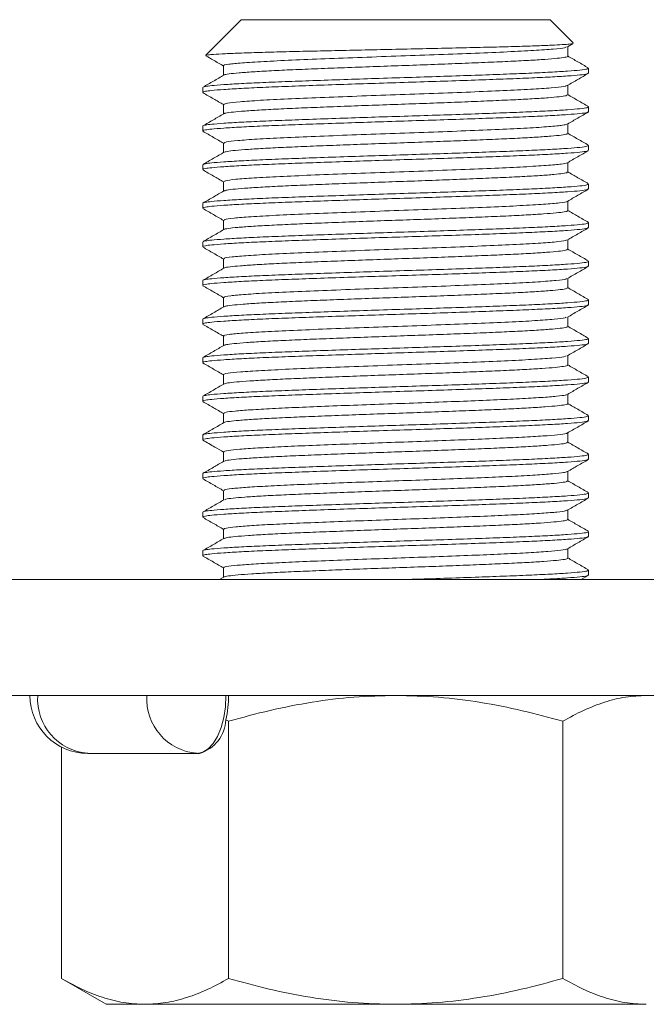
# Model space of a CAD drawing. Header units: millimetres. Extents: x 0 to 210, y 0 to 297.
# Tile 13 of 15: x 131 to 147, y 228 to 254. Entities that reach past the tile are written whole.
import ezdxf

# ---------------------------------------------------------------- set-up
doc = ezdxf.new("R2010")
doc.units = ezdxf.units.MM
doc.layers.add('FORMAT', color=7, linetype='Continuous')

msp = doc.modelspace()

# ---------------------------------------------------------------- linework, layer by layer
at = {"color": 7, "linetype": 'Continuous', "lineweight": 15}
for p, q in [((120.494, 239.17), (160.494, 239.17)), ((120.494, 236.17), (160.494, 236.17)), ((136.164, 235.501), (136.094, 235.54)), ((136.164, 228.84), (136.164, 235.501)), ((144.824, 228.84), (144.824, 235.501)), ((131.834, 234.835), (131.834, 228.84)), ((135.348, 234.67), (132.518, 234.67)), ((135.414, 234.67), (135.348, 234.67)), ((131.834, 228.84), (132.994, 228.17)), ((140.493, 228.17), (133.998, 228.17))]:
    msp.add_line(p, q, dxfattribs=at)
at = {"color": 7, "linetype": 'Continuous', "lineweight": 15, "flags": 128}
for points in [[(136.098, 236.17), (136.083, 235.878), (136.041, 235.596), (135.971, 235.337), (135.878, 235.11), (135.764, 234.923), (135.635, 234.785), (135.494, 234.699), (135.348, 234.67)], [(133.998, 228.17), (133.671, 228.17), (133.406, 228.17), (133.205, 228.17), (133.07, 228.17), (133.002, 228.17), (132.994, 228.17)], [(146.989, 228.17), (146.603, 228.17), (146.162, 228.17), (145.669, 228.17), (145.13, 228.17), (144.548, 228.17), (143.93, 228.17), (143.281, 228.17), (142.606, 228.17), (141.913, 228.17), (141.206, 228.17), (140.493, 228.17)]]:
    msp.add_lwpolyline(points, dxfattribs=at)
at = {"color": 7, "linetype": 'Continuous', "lineweight": 15}
for centre, radius, start, end in [((132.518, 236.17), 1.5, 180, 270), ((132.626, 236.077), 1.41, 176.1887, 265.5981), ((135.456, 236.077), 1.41, 176.1887, 265.5981), ((133.348, 236.162), 2.816, 347.2501, 0.179), ((135.151, 235.577), 0.944, 286.1588, 357.7531)]:
    msp.add_arc(centre, radius, start, end, dxfattribs=at)
for points, knots in [([(140.494, 236.17), (140.133, 236.162), (139.408, 236.144), (138.321, 236.004), (137.236, 235.794), (136.522, 235.599), (136.164, 235.501)], [0, 0, 0, 0, 0.246491, 0.494593, 0.746793, 1, 1, 1, 1]), ([(144.824, 235.501), (144.475, 235.596), (143.774, 235.788), (142.7, 235.999), (141.605, 236.143), (140.865, 236.161), (140.494, 236.17)], [0, 0, 0, 0, 0.247269, 0.495363, 0.746874, 1, 1, 1, 1]), ([(146.989, 236.17), (146.809, 236.162), (146.446, 236.144), (145.903, 236.004), (145.36, 235.794), (145.003, 235.599), (144.824, 235.501)], [0, 0, 0, 0, 0.246491, 0.494593, 0.746793, 1, 1, 1, 1]), ([(131.834, 228.84), (132.008, 228.745), (132.359, 228.553), (132.896, 228.342), (133.443, 228.198), (133.813, 228.18), (133.998, 228.17)], [0, 0, 0, 0, 0.2472699, 0.4953648, 0.7468755, 1, 1, 1, 1]), ([(133.998, 228.17), (134.179, 228.179), (134.542, 228.197), (135.085, 228.337), (135.628, 228.547), (135.985, 228.742), (136.164, 228.84)], [0, 0, 0, 0, 0.246489, 0.494591, 0.746792, 1, 1, 1, 1]), ([(136.164, 228.84), (136.513, 228.745), (137.213, 228.553), (138.288, 228.342), (139.383, 228.198), (140.122, 228.18), (140.493, 228.17)], [0, 0, 0, 0, 0.24727, 0.495365, 0.746876, 1, 1, 1, 1]), ([(140.493, 228.17), (140.854, 228.179), (141.579, 228.197), (142.667, 228.337), (143.751, 228.547), (144.466, 228.742), (144.824, 228.84)], [0, 0, 0, 0, 0.246489, 0.49459, 0.746791, 1, 1, 1, 1]), ([(144.824, 228.84), (144.999, 228.745), (145.349, 228.553), (145.886, 228.342), (146.434, 228.198), (146.803, 228.18), (146.989, 228.17)], [0, 0, 0, 0, 0.24727, 0.495365, 0.746876, 1, 1, 1, 1])]:
    msp.add_open_spline(points, degree=3, knots=knots, dxfattribs=at)
at = {"layer": 'FORMAT', "linetype": 'Continuous', "lineweight": 15}
for p, q in [((136.494, 253.67), (135.574, 252.75)), ((136.498, 253.67), (136.494, 253.67)), ((144.494, 253.67), (136.498, 253.67)), ((145.097, 253.067), (144.494, 253.67)), ((144.946, 252.967), (145.094, 253.052)), ((144.953, 252.726), (144.953, 252.971)), ((136.035, 252.476), (136.035, 252.231)), ((145.494, 252.288), (145.494, 252.413)), ((144.953, 251.726), (144.953, 251.971)), ((135.494, 251.913), (135.494, 251.788)), ((136.035, 251.476), (136.035, 251.231)), ((145.494, 251.288), (145.494, 251.413)), ((144.953, 250.726), (144.953, 250.971)), ((135.494, 250.913), (135.494, 250.788)), ((136.035, 250.476), (136.035, 250.231)), ((145.494, 250.288), (145.494, 250.413)), ((135.494, 249.913), (135.494, 249.788)), ((144.953, 249.726), (144.953, 249.971)), ((136.035, 249.476), (136.035, 249.231)), ((145.494, 249.288), (145.494, 249.413)), ((135.494, 248.913), (135.494, 248.788)), ((144.953, 248.726), (144.953, 248.971)), ((136.035, 248.476), (136.035, 248.231)), ((145.494, 248.288), (145.494, 248.413)), ((135.494, 247.913), (135.494, 247.788)), ((144.953, 247.726), (144.953, 247.971)), ((136.035, 247.476), (136.035, 247.231)), ((145.494, 247.288), (145.494, 247.413)), ((135.494, 246.913), (135.494, 246.788)), ((144.953, 246.726), (144.953, 246.971)), ((136.035, 246.476), (136.035, 246.231)), ((145.494, 246.288), (145.494, 246.413)), ((135.494, 245.913), (135.494, 245.788)), ((144.953, 245.726), (144.953, 245.971)), ((136.035, 245.476), (136.035, 245.231)), ((145.494, 245.288), (145.494, 245.413)), ((135.494, 244.913), (135.494, 244.788)), ((144.953, 244.726), (144.953, 244.971)), ((136.035, 244.476), (136.035, 244.231)), ((145.494, 244.288), (145.494, 244.413)), ((135.494, 243.913), (135.494, 243.788)), ((144.953, 243.726), (144.953, 243.971)), ((136.035, 243.476), (136.035, 243.231)), ((145.494, 243.288), (145.494, 243.413)), ((135.494, 242.913), (135.494, 242.788)), ((144.953, 242.726), (144.953, 242.971)), ((136.035, 242.476), (136.035, 242.231)), ((145.494, 242.288), (145.494, 242.413)), ((135.494, 241.913), (135.494, 241.788)), ((144.953, 241.726), (144.953, 241.971)), ((136.035, 241.476), (136.035, 241.231)), ((145.494, 241.288), (145.494, 241.413)), ((135.494, 240.913), (135.494, 240.788)), ((144.953, 240.726), (144.953, 240.971)), ((136.035, 240.476), (136.035, 240.231)), ((145.494, 240.288), (145.494, 240.413)), ((144.953, 239.726), (144.953, 239.971)), ((135.494, 239.913), (135.494, 239.788)), ((136.035, 239.476), (136.035, 239.231)), ((136.045, 239.237), (135.931, 239.17)), ((145.298, 239.17), (145.486, 239.279)), ((145.494, 239.288), (145.494, 239.413))]:
    msp.add_line(p, q, dxfattribs=at)
at = {"layer": 'FORMAT', "linetype": 'Continuous', "lineweight": 0}
for p, q in [((135.509, 251.913), (135.499, 251.92)), ((135.509, 249.913), (135.499, 249.92)), ((135.509, 247.913), (135.499, 247.92)), ((135.509, 246.913), (135.499, 246.92)), ((135.509, 245.913), (135.499, 245.92)), ((135.509, 244.913), (135.499, 244.92)), ((135.509, 242.913), (135.499, 242.92)), ((135.509, 240.913), (135.499, 240.92))]:
    msp.add_line(p, q, dxfattribs=at)
at = {"layer": 'FORMAT', "linetype": 'Continuous', "lineweight": 15}
for points, knots in [([(145.091, 253.057), (145.092, 253.055), (145.095, 253.049), (145.006, 253.038), (144.822, 253.024), (144.529, 253.009), (144.117, 252.992), (143.579, 252.975), (142.948, 252.959), (142.249, 252.942), (141.489, 252.925), (140.701, 252.908), (139.898, 252.891), (139.111, 252.874), (138.35, 252.857), (137.65, 252.841), (137.02, 252.824), (136.488, 252.807), (136.061, 252.789), (135.788, 252.775), (135.639, 252.761), (135.573, 252.752), (135.577, 252.747), (135.578, 252.745)], [0, 0, 0, 0, 0.013454, 0.058594, 0.102817, 0.147932, 0.200532, 0.254653, 0.307326, 0.361489, 0.414795, 0.469642, 0.523034, 0.577932, 0.632038, 0.687712, 0.741905, 0.797632, 0.852453, 0.908861, 0.946736, 0.985108, 1, 1, 1, 1]), ([(144.918, 252.967), (144.91, 252.96), (144.889, 252.94), (144.604, 252.911), (144.104, 252.874), (143.41, 252.838), (142.571, 252.803), (141.627, 252.766), (140.626, 252.731), (139.617, 252.695), (138.654, 252.658), (137.782, 252.623), (137.05, 252.587), (136.486, 252.55), (136.149, 252.516), (136.005, 252.49), (136.042, 252.477), (136.045, 252.476)], [0, 0, 0, 0, 0.0433857, 0.1158644, 0.1894106, 0.2624927, 0.335147, 0.4087519, 0.4815073, 0.554476, 0.6280535, 0.7005784, 0.7738331, 0.8472972, 0.9197429, 0.9931999, 1, 1, 1, 1]), ([(135.577, 252.736), (135.642, 252.698), (135.795, 252.61), (135.948, 252.521), (136.035, 252.471)], [0, 0, 0, 0, 0.428074, 1, 1, 1, 1]), ([(145.485, 252.423), (145.395, 252.475), (145.217, 252.578), (145.04, 252.68), (144.953, 252.731)], [0, 0, 0, 0, 0.508996, 1, 1, 1, 1]), ([(136.046, 252.237), (135.955, 252.185), (135.775, 252.08), (135.594, 251.975), (135.503, 251.923)], [0, 0, 0, 0, 0.49996, 1, 1, 1, 1]), ([(144.942, 251.965), (145.032, 252.017), (145.213, 252.121), (145.394, 252.226), (145.484, 252.278)], [0, 0, 0, 0, 0.499961, 1, 1, 1, 1]), ([(144.917, 251.965), (144.902, 251.957), (144.864, 251.937), (144.547, 251.906), (144.02, 251.869), (143.304, 251.833), (142.448, 251.798), (141.494, 251.761), (140.488, 251.726), (139.482, 251.69), (138.529, 251.653), (137.674, 251.619), (136.961, 251.582), (136.432, 251.546), (136.096, 251.511), (136.059, 251.488), (136.04, 251.476)], [0, 0, 0, 0, 0.049047, 0.121944, 0.195865, 0.269065, 0.342234, 0.416159, 0.489074, 0.56256, 0.636402, 0.709182, 0.782902, 0.856576, 0.929373, 1, 1, 1, 1]), ([(135.503, 251.779), (135.593, 251.726), (135.771, 251.624), (135.948, 251.521), (136.035, 251.471)], [0, 0, 0, 0, 0.508941, 1, 1, 1, 1]), ([(145.487, 251.422), (145.396, 251.474), (145.218, 251.577), (145.04, 251.68), (144.953, 251.731)], [0, 0, 0, 0, 0.5079603, 1, 1, 1, 1]), ([(136.042, 251.235), (135.952, 251.182), (135.771, 251.078), (135.59, 250.973), (135.5, 250.921)], [0, 0, 0, 0, 0.499963, 1, 1, 1, 1]), ([(144.946, 250.967), (145.036, 251.019), (145.217, 251.124), (145.398, 251.228), (145.488, 251.28)], [0, 0, 0, 0, 0.499966, 1, 1, 1, 1]), ([(144.933, 250.967), (144.906, 250.957), (144.848, 250.934), (144.488, 250.901), (143.932, 250.864), (143.195, 250.829), (142.323, 250.793), (141.359, 250.756), (140.35, 250.721), (139.348, 250.685), (138.405, 250.648), (137.568, 250.614), (136.877, 250.577), (136.376, 250.541), (136.078, 250.508), (136.06, 250.486), (136.052, 250.476)], [0, 0, 0, 0, 0.0633635, 0.1360646, 0.2096425, 0.2822922, 0.3553197, 0.4288466, 0.5013072, 0.5745978, 0.647988, 0.7204109, 0.7938806, 0.8670492, 0.939586, 1, 1, 1, 1]), ([(135.501, 250.78), (135.591, 250.728), (135.769, 250.625), (135.947, 250.521), (136.035, 250.471)], [0, 0, 0, 0, 0.507314, 1, 1, 1, 1]), ([(145.487, 250.422), (145.397, 250.474), (145.218, 250.577), (145.04, 250.68), (144.953, 250.731)], [0, 0, 0, 0, 0.507377, 1, 1, 1, 1]), ([(136.046, 250.237), (135.955, 250.185), (135.775, 250.08), (135.594, 249.976), (135.504, 249.923)], [0, 0, 0, 0, 0.499963, 1, 1, 1, 1]), ([(144.944, 249.965), (145.034, 250.018), (145.215, 250.122), (145.395, 250.227), (145.486, 250.279)], [0, 0, 0, 0, 0.499963, 1, 1, 1, 1]), ([(144.94, 249.966), (144.901, 249.954), (144.821, 249.931), (144.424, 249.896), (143.841, 249.859), (143.083, 249.824), (142.196, 249.788), (141.223, 249.751), (140.212, 249.717), (139.215, 249.68), (138.284, 249.644), (137.464, 249.609), (136.797, 249.572), (136.324, 249.536), (136.062, 249.505), (136.061, 249.484), (136.06, 249.476)], [0, 0, 0, 0, 0.070505, 0.143613, 0.217366, 0.290073, 0.363475, 0.437122, 0.509736, 0.583348, 0.656804, 0.729477, 0.803214, 0.876395, 0.949279, 1, 1, 1, 1]), ([(135.504, 249.778), (135.594, 249.726), (135.771, 249.623), (135.948, 249.521), (136.035, 249.471)], [0, 0, 0, 0, 0.509987, 1, 1, 1, 1]), ([(145.486, 249.422), (145.396, 249.475), (145.218, 249.577), (145.04, 249.68), (144.953, 249.731)], [0, 0, 0, 0, 0.508505, 1, 1, 1, 1]), ([(136.043, 249.235), (135.952, 249.183), (135.771, 249.078), (135.591, 248.974), (135.5, 248.921)], [0, 0, 0, 0, 0.49996, 1, 1, 1, 1]), ([(144.945, 248.966), (145.035, 249.019), (145.216, 249.123), (145.397, 249.228), (145.487, 249.28)], [0, 0, 0, 0, 0.499968, 1, 1, 1, 1]), ([(144.933, 248.966), (144.934, 248.965), (144.948, 248.951), (144.76, 248.927), (144.362, 248.891), (143.745, 248.854), (142.97, 248.819), (142.068, 248.783), (141.086, 248.746), (140.074, 248.712), (139.084, 248.675), (138.165, 248.639), (137.364, 248.604), (136.72, 248.567), (136.277, 248.532), (136.047, 248.501), (136.059, 248.482), (136.064, 248.476)], [0, 0, 0, 0, 0.009137, 0.0817923, 0.154973, 0.2285443, 0.3010517, 0.374473, 0.447884, 0.5203953, 0.5939725, 0.6671387, 0.7398056, 0.813453, 0.8862955, 0.9592646, 1, 1, 1, 1]), ([(135.5, 248.78), (135.59, 248.728), (135.769, 248.625), (135.947, 248.522), (136.035, 248.471)], [0, 0, 0, 0, 0.5065834, 1, 1, 1, 1]), ([(145.488, 248.421), (145.398, 248.473), (145.219, 248.577), (145.041, 248.68), (144.953, 248.731)], [0, 0, 0, 0, 0.506469, 1, 1, 1, 1]), ([(136.045, 248.236), (135.955, 248.184), (135.774, 248.08), (135.593, 247.975), (135.503, 247.923)], [0, 0, 0, 0, 0.499967, 1, 1, 1, 1]), ([(144.944, 247.966), (145.034, 248.018), (145.215, 248.122), (145.396, 248.227), (145.486, 248.279)], [0, 0, 0, 0, 0.4999606, 1, 1, 1, 1]), ([(144.923, 247.966), (144.924, 247.963), (144.931, 247.948), (144.718, 247.922), (144.289, 247.886), (143.649, 247.849), (142.853, 247.814), (141.938, 247.778), (140.949, 247.742), (139.937, 247.707), (138.954, 247.67), (138.048, 247.634), (137.266, 247.599), (136.646, 247.562), (136.233, 247.527), (136.033, 247.498), (136.056, 247.481), (136.063, 247.476)], [0, 0, 0, 0, 0.017628, 0.09028, 0.163732, 0.237321, 0.309921, 0.38356, 0.456934, 0.529635, 0.603376, 0.676452, 0.749405, 0.823162, 0.895935, 0.969212, 1, 1, 1, 1]), ([(135.504, 247.778), (135.594, 247.726), (135.771, 247.623), (135.949, 247.521), (136.035, 247.471)], [0, 0, 0, 0, 0.5101839, 1, 1, 1, 1]), ([(145.486, 247.422), (145.395, 247.475), (145.218, 247.578), (145.04, 247.68), (144.953, 247.731)], [0, 0, 0, 0, 0.509768, 1, 1, 1, 1]), ([(136.044, 247.236), (135.953, 247.183), (135.772, 247.079), (135.592, 246.974), (135.501, 246.922)], [0, 0, 0, 0, 0.499958, 1, 1, 1, 1]), ([(144.944, 246.965), (145.034, 247.018), (145.215, 247.122), (145.395, 247.227), (145.486, 247.279)], [0, 0, 0, 0, 0.499969, 1, 1, 1, 1]), ([(144.917, 246.965), (144.916, 246.961), (144.912, 246.944), (144.673, 246.917), (144.213, 246.881), (143.549, 246.844), (142.734, 246.81), (141.806, 246.773), (140.811, 246.737), (139.8, 246.702), (138.825, 246.665), (137.933, 246.63), (137.172, 246.594), (136.576, 246.557), (136.194, 246.522), (136.021, 246.495), (136.052, 246.479), (136.058, 246.476)], [0, 0, 0, 0, 0.027289, 0.099916, 0.173524, 0.247011, 0.319684, 0.393424, 0.466643, 0.539513, 0.6133, 0.686193, 0.759387, 0.833134, 0.905817, 0.979286, 1, 1, 1, 1]), ([(135.5, 246.78), (135.59, 246.728), (135.769, 246.625), (135.947, 246.522), (136.035, 246.471)], [0, 0, 0, 0, 0.506308, 1, 1, 1, 1]), ([(145.488, 246.421), (145.398, 246.473), (145.219, 246.577), (145.041, 246.68), (144.953, 246.731)], [0, 0, 0, 0, 0.506344, 1, 1, 1, 1]), ([(136.043, 246.236), (135.953, 246.183), (135.773, 246.079), (135.592, 245.974), (135.501, 245.922)], [0, 0, 0, 0, 0.4999709, 1, 1, 1, 1]), ([(144.945, 245.966), (145.035, 246.018), (145.216, 246.123), (145.397, 246.227), (145.487, 246.28)], [0, 0, 0, 0, 0.499959, 1, 1, 1, 1]), ([(144.916, 245.966), (144.911, 245.96), (144.895, 245.941), (144.623, 245.912), (144.133, 245.876), (143.446, 245.84), (142.614, 245.805), (141.674, 245.768), (140.674, 245.732), (139.664, 245.697), (138.698, 245.66), (137.821, 245.625), (137.081, 245.589), (136.509, 245.552), (136.159, 245.518), (136.009, 245.491), (136.045, 245.477), (136.049, 245.476)], [0, 0, 0, 0, 0.03861, 0.11115, 0.184753, 0.25798, 0.330663, 0.404343, 0.477251, 0.550225, 0.623898, 0.696541, 0.76982, 0.843398, 0.915929, 0.989429, 1, 1, 1, 1]), ([(135.502, 245.779), (135.593, 245.727), (135.77, 245.624), (135.948, 245.521), (136.035, 245.471)], [0, 0, 0, 0, 0.509708, 1, 1, 1, 1]), ([(145.484, 245.423), (145.394, 245.476), (145.217, 245.578), (145.04, 245.681), (144.953, 245.731)], [0, 0, 0, 0, 0.509972, 1, 1, 1, 1]), ([(136.044, 245.236), (135.954, 245.184), (135.773, 245.079), (135.592, 244.975), (135.502, 244.922)], [0, 0, 0, 0, 0.499961, 1, 1, 1, 1]), ([(144.942, 244.965), (145.033, 245.017), (145.213, 245.122), (145.394, 245.226), (145.484, 245.278)], [0, 0, 0, 0, 0.499965, 1, 1, 1, 1]), ([(144.916, 244.965), (144.903, 244.957), (144.871, 244.938), (144.568, 244.907), (144.05, 244.87), (143.341, 244.835), (142.491, 244.8), (141.541, 244.763), (140.536, 244.728), (139.529, 244.692), (138.572, 244.655), (137.711, 244.62), (136.993, 244.584), (136.446, 244.547), (136.13, 244.513), (135.998, 244.488), (136.036, 244.476), (136.036, 244.476)], [0, 0, 0, 0, 0.0458597, 0.1186811, 0.1925546, 0.2657965, 0.338857, 0.4127536, 0.4856841, 0.5590719, 0.6329052, 0.705667, 0.7793074, 0.8529913, 0.9257366, 0.9995449, 1, 1, 1, 1]), ([(135.501, 244.78), (135.591, 244.728), (135.769, 244.625), (135.947, 244.522), (136.035, 244.471)], [0, 0, 0, 0, 0.506928, 1, 1, 1, 1]), ([(145.488, 244.421), (145.397, 244.474), (145.219, 244.577), (145.041, 244.68), (144.953, 244.731)], [0, 0, 0, 0, 0.506763, 1, 1, 1, 1]), ([(136.042, 244.235), (135.952, 244.183), (135.771, 244.078), (135.591, 243.974), (135.5, 243.921)], [0, 0, 0, 0, 0.499968, 1, 1, 1, 1]), ([(144.946, 243.967), (145.036, 244.019), (145.217, 244.123), (145.397, 244.228), (145.488, 244.28)], [0, 0, 0, 0, 0.499961, 1, 1, 1, 1]), ([(144.923, 243.967), (144.918, 243.961), (144.902, 243.944), (144.682, 243.918), (144.287, 243.886), (143.73, 243.853), (143.047, 243.823), (142.261, 243.79), (141.404, 243.758), (140.511, 243.727), (139.617, 243.695), (138.757, 243.662), (137.968, 243.631), (137.28, 243.599), (136.719, 243.566), (136.315, 243.535), (136.072, 243.505), (136.055, 243.485), (136.047, 243.476)], [0, 0, 0, 0, 0.035189, 0.099552, 0.164776, 0.230125, 0.294522, 0.35963, 0.425039, 0.489522, 0.554488, 0.619934, 0.684554, 0.749356, 0.814814, 0.879611, 0.944236, 1, 1, 1, 1]), ([(135.502, 243.779), (135.592, 243.727), (135.77, 243.624), (135.948, 243.521), (136.035, 243.471)], [0, 0, 0, 0, 0.508459, 1, 1, 1, 1]), ([(145.485, 243.423), (145.394, 243.475), (145.217, 243.578), (145.04, 243.68), (144.953, 243.731)], [0, 0, 0, 0, 0.509445, 1, 1, 1, 1]), ([(144.942, 242.965), (145.032, 243.017), (145.213, 243.121), (145.394, 243.226), (145.484, 243.278)], [0, 0, 0, 0, 0.499962, 1, 1, 1, 1]), ([(136.044, 243.236), (135.954, 243.184), (135.773, 243.079), (135.593, 242.975), (135.502, 242.922)], [0, 0, 0, 0, 0.499963, 1, 1, 1, 1]), ([(135.502, 242.779), (135.604, 242.72), (135.781, 242.618), (135.959, 242.515), (136.035, 242.471)], [0, 0, 0, 0, 0.5717901, 1, 1, 1, 1]), ([(144.932, 242.965), (144.932, 242.963), (144.938, 242.951), (144.778, 242.929), (144.446, 242.897), (143.938, 242.865), (143.297, 242.833), (142.543, 242.802), (141.707, 242.769), (140.822, 242.737), (139.925, 242.706), (139.049, 242.673), (138.232, 242.641), (137.505, 242.611), (136.899, 242.578), (136.433, 242.546), (136.145, 242.515), (136.018, 242.491), (136.045, 242.478), (136.05, 242.476)], [0, 0, 0, 0, 0.008383, 0.07322, 0.138378, 0.20412, 0.269123, 0.334104, 0.399844, 0.465022, 0.529843, 0.595557, 0.660887, 0.725599, 0.791264, 0.856723, 0.921376, 0.986967, 1, 1, 1, 1]), ([(145.487, 242.422), (145.397, 242.474), (145.219, 242.577), (145.04, 242.68), (144.953, 242.731)], [0, 0, 0, 0, 0.507571, 1, 1, 1, 1]), ([(144.946, 241.967), (145.036, 242.019), (145.217, 242.124), (145.398, 242.228), (145.488, 242.28)], [0, 0, 0, 0, 0.499965, 1, 1, 1, 1]), ([(136.042, 242.235), (135.952, 242.182), (135.771, 242.078), (135.59, 241.973), (135.5, 241.921)], [0, 0, 0, 0, 0.499964, 1, 1, 1, 1]), ([(135.501, 241.78), (135.592, 241.727), (135.77, 241.624), (135.948, 241.521), (136.035, 241.471)], [0, 0, 0, 0, 0.507694, 1, 1, 1, 1]), ([(144.935, 241.967), (144.913, 241.958), (144.865, 241.938), (144.579, 241.909), (144.132, 241.876), (143.534, 241.844), (142.816, 241.813), (142.004, 241.78), (141.132, 241.748), (140.235, 241.717), (139.348, 241.685), (138.507, 241.652), (137.746, 241.622), (137.094, 241.589), (136.577, 241.557), (136.226, 241.526), (136.045, 241.499), (136.054, 241.482), (136.058, 241.476)], [0, 0, 0, 0, 0.055528, 0.119961, 0.185327, 0.250412, 0.314766, 0.380068, 0.445268, 0.509592, 0.574807, 0.640098, 0.704444, 0.769548, 0.834905, 0.899323, 0.964293, 1, 1, 1, 1]), ([(145.486, 241.422), (145.396, 241.475), (145.218, 241.577), (145.04, 241.68), (144.953, 241.731)], [0, 0, 0, 0, 0.50808, 1, 1, 1, 1]), ([(136.046, 241.237), (135.955, 241.185), (135.775, 241.08), (135.594, 240.976), (135.504, 240.923)], [0, 0, 0, 0, 0.499962, 1, 1, 1, 1]), ([(144.942, 240.965), (145.033, 241.017), (145.214, 241.122), (145.395, 241.227), (145.486, 241.279)], [0, 0, 0, 0, 0.499896, 1, 1, 1, 1]), ([(135.503, 240.778), (135.594, 240.726), (135.771, 240.624), (135.948, 240.521), (136.035, 240.471)], [0, 0, 0, 0, 0.509672, 1, 1, 1, 1]), ([(144.92, 240.965), (144.916, 240.96), (144.904, 240.945), (144.694, 240.92), (144.307, 240.887), (143.756, 240.855), (143.077, 240.824), (142.295, 240.792), (141.44, 240.759), (140.547, 240.728), (139.653, 240.696), (138.791, 240.663), (137.999, 240.632), (137.306, 240.601), (136.739, 240.568), (136.328, 240.536), (136.077, 240.506), (136.054, 240.486), (136.044, 240.476)], [0, 0, 0, 0, 0.028831, 0.093443, 0.158882, 0.2245, 0.289163, 0.354477, 0.420148, 0.484913, 0.550078, 0.615779, 0.680695, 0.74569, 0.811395, 0.876491, 0.941314, 1, 1, 1, 1]), ([(145.486, 240.422), (145.396, 240.475), (145.218, 240.577), (145.04, 240.68), (144.953, 240.731)], [0, 0, 0, 0, 0.50839, 1, 1, 1, 1]), ([(136.042, 240.235), (135.952, 240.183), (135.771, 240.078), (135.59, 239.974), (135.5, 239.921)], [0, 0, 0, 0, 0.499961, 1, 1, 1, 1]), ([(144.946, 239.967), (145.036, 240.019), (145.217, 240.123), (145.397, 240.228), (145.488, 240.28)], [0, 0, 0, 0, 0.499968, 1, 1, 1, 1]), ([(144.934, 239.967), (144.935, 239.965), (144.944, 239.953), (144.789, 239.93), (144.464, 239.899), (143.962, 239.866), (143.326, 239.834), (142.576, 239.803), (141.742, 239.77), (140.859, 239.739), (139.961, 239.708), (139.084, 239.675), (138.264, 239.643), (137.533, 239.612), (136.921, 239.579), (136.449, 239.547), (136.153, 239.516), (136.021, 239.492), (136.047, 239.478), (136.052, 239.476)], [0, 0, 0, 0, 0.009892, 0.074486, 0.139303, 0.204755, 0.269524, 0.334162, 0.399605, 0.464542, 0.529036, 0.594446, 0.659527, 0.723928, 0.789281, 0.854483, 0.918841, 0.984113, 1, 1, 1, 1]), ([(135.5, 239.78), (135.591, 239.728), (135.769, 239.625), (135.947, 239.522), (136.035, 239.471)], [0, 0, 0, 0, 0.50683, 1, 1, 1, 1]), ([(145.488, 239.421), (145.397, 239.474), (145.219, 239.577), (145.041, 239.68), (144.953, 239.731)], [0, 0, 0, 0, 0.506706, 1, 1, 1, 1])]:
    msp.add_open_spline(points, degree=3, knots=knots, dxfattribs=at)
at = {"layer": 'FORMAT', "linetype": 'Continuous', "lineweight": 0}
for points, knots in [([(144.948, 252.726), (144.95, 252.725), (144.97, 252.715), (144.891, 252.696), (144.7, 252.67), (144.379, 252.643), (143.948, 252.616), (143.422, 252.589), (142.808, 252.563), (142.134, 252.536), (141.407, 252.508), (140.661, 252.482), (139.903, 252.455), (139.168, 252.428), (138.465, 252.401), (137.826, 252.375), (137.257, 252.348), (136.785, 252.32), (136.412, 252.293), (136.17, 252.267), (136.051, 252.248), (136.053, 252.238), (136.053, 252.237)], [0, 0, 0, 0, 0.0042549, 0.0599726, 0.114122, 0.1698419, 0.2239896, 0.2797074, 0.333856, 0.389575, 0.4437228, 0.4994407, 0.5535884, 0.6093064, 0.6634542, 0.7191723, 0.7733201, 0.8290381, 0.883187, 0.9389063, 0.993054, 1, 1, 1, 1]), ([(135.509, 251.788), (135.504, 251.791), (135.486, 251.8), (135.562, 251.817), (135.726, 251.839), (136.027, 251.863), (136.474, 251.891), (137.04, 251.918), (137.698, 251.944), (138.443, 251.971), (139.238, 251.998), (140.077, 252.026), (140.92, 252.052), (141.759, 252.079), (142.554, 252.106), (143.297, 252.133), (143.955, 252.159), (144.52, 252.186), (144.966, 252.213), (145.285, 252.24), (145.47, 252.265), (145.476, 252.281), (145.479, 252.288)], [0, 0, 0, 0, 0.014171, 0.055619, 0.097789, 0.15074, 0.205226, 0.258177, 0.312664, 0.365615, 0.420102, 0.473053, 0.527539, 0.58049, 0.634977, 0.687929, 0.742416, 0.795367, 0.849854, 0.902806, 0.957294, 1, 1, 1, 1]), ([(135.508, 251.923), (135.524, 251.929), (135.558, 251.943), (135.729, 251.964), (136.026, 251.988), (136.474, 252.016), (137.04, 252.043), (137.698, 252.069), (138.443, 252.096), (139.238, 252.123), (140.077, 252.151), (140.92, 252.177), (141.759, 252.204), (142.554, 252.231), (143.297, 252.258), (143.955, 252.284), (144.52, 252.311), (144.966, 252.338), (145.285, 252.365), (145.47, 252.39), (145.476, 252.406), (145.479, 252.413)], [0, 0, 0, 0, 0.036791, 0.079802, 0.133808, 0.189381, 0.243388, 0.29896, 0.352967, 0.40854, 0.462547, 0.51812, 0.572127, 0.6277, 0.681707, 0.737281, 0.791288, 0.84686, 0.900869, 0.956443, 1, 1, 1, 1]), ([(144.946, 251.726), (144.939, 251.718), (144.926, 251.701), (144.753, 251.676), (144.461, 251.649), (144.056, 251.622), (143.546, 251.595), (142.955, 251.569), (142.288, 251.542), (141.576, 251.514), (140.827, 251.487), (140.075, 251.461), (139.328, 251.434), (138.621, 251.407), (137.961, 251.38), (137.379, 251.354), (136.881, 251.326), (136.487, 251.299), (136.212, 251.273), (136.067, 251.251), (136.059, 251.238), (136.057, 251.235)], [0, 0, 0, 0, 0.046619, 0.1021, 0.156018, 0.2115, 0.265419, 0.320901, 0.374819, 0.4303, 0.48422, 0.539703, 0.593621, 0.649102, 0.703022, 0.758505, 0.812423, 0.867904, 0.921824, 0.977307, 1, 1, 1, 1]), ([(135.509, 250.913), (135.504, 250.916), (135.486, 250.925), (135.562, 250.942), (135.726, 250.964), (136.027, 250.988), (136.474, 251.016), (137.04, 251.043), (137.698, 251.069), (138.443, 251.096), (139.238, 251.123), (140.077, 251.151), (140.92, 251.177), (141.759, 251.204), (142.554, 251.231), (143.297, 251.258), (143.955, 251.284), (144.52, 251.311), (144.966, 251.338), (145.285, 251.365), (145.47, 251.39), (145.476, 251.406), (145.479, 251.413)], [0, 0, 0, 0, 0.014171, 0.055619, 0.097789, 0.15074, 0.205226, 0.258177, 0.312664, 0.365615, 0.420102, 0.473053, 0.527539, 0.58049, 0.634977, 0.687929, 0.742416, 0.795367, 0.849854, 0.902806, 0.957294, 1, 1, 1, 1]), ([(135.509, 250.788), (135.504, 250.791), (135.486, 250.8), (135.562, 250.817), (135.726, 250.839), (136.027, 250.863), (136.474, 250.891), (137.04, 250.918), (137.698, 250.944), (138.443, 250.971), (139.238, 250.998), (140.077, 251.026), (140.92, 251.052), (141.759, 251.079), (142.554, 251.106), (143.297, 251.133), (143.955, 251.159), (144.52, 251.186), (144.966, 251.213), (145.285, 251.24), (145.47, 251.265), (145.476, 251.281), (145.479, 251.288)], [0, 0, 0, 0, 0.014171, 0.055619, 0.097789, 0.15074, 0.205226, 0.258177, 0.312664, 0.365615, 0.420102, 0.473053, 0.527539, 0.58049, 0.634977, 0.687929, 0.742416, 0.795367, 0.849854, 0.902806, 0.957294, 1, 1, 1, 1]), ([(144.938, 250.726), (144.938, 250.72), (144.941, 250.705), (144.8, 250.682), (144.538, 250.655), (144.154, 250.628), (143.671, 250.601), (143.092, 250.575), (142.445, 250.548), (141.736, 250.52), (140.999, 250.493), (140.241, 250.467), (139.496, 250.44), (138.774, 250.413), (138.106, 250.386), (137.501, 250.36), (136.986, 250.333), (136.565, 250.305), (136.265, 250.279), (136.09, 250.256), (136.069, 250.242), (136.062, 250.237)], [0, 0, 0, 0, 0.035324, 0.089476, 0.145199, 0.199349, 0.25507, 0.309222, 0.364944, 0.419095, 0.474815, 0.528967, 0.584689, 0.638839, 0.694559, 0.74871, 0.804431, 0.858581, 0.914302, 0.968452, 1, 1, 1, 1]), ([(135.509, 249.923), (135.524, 249.929), (135.559, 249.943), (135.729, 249.964), (136.026, 249.988), (136.474, 250.016), (137.04, 250.043), (137.698, 250.069), (138.443, 250.096), (139.238, 250.123), (140.077, 250.151), (140.92, 250.177), (141.759, 250.204), (142.554, 250.231), (143.297, 250.258), (143.955, 250.284), (144.52, 250.311), (144.966, 250.338), (145.285, 250.365), (145.47, 250.39), (145.476, 250.406), (145.479, 250.413)], [0, 0, 0, 0, 0.036596, 0.079616, 0.133633, 0.189216, 0.243234, 0.298818, 0.352836, 0.40842, 0.462438, 0.518022, 0.57204, 0.627624, 0.681642, 0.737228, 0.791245, 0.846829, 0.900848, 0.956434, 1, 1, 1, 1]), ([(135.509, 249.788), (135.504, 249.791), (135.486, 249.8), (135.562, 249.817), (135.726, 249.839), (136.027, 249.863), (136.474, 249.891), (137.04, 249.918), (137.698, 249.944), (138.443, 249.971), (139.238, 249.998), (140.077, 250.026), (140.92, 250.052), (141.759, 250.079), (142.554, 250.106), (143.297, 250.133), (143.955, 250.159), (144.52, 250.186), (144.966, 250.213), (145.285, 250.24), (145.47, 250.265), (145.476, 250.281), (145.479, 250.288)], [0, 0, 0, 0, 0.014171, 0.055619, 0.097789, 0.15074, 0.205226, 0.258177, 0.312664, 0.365615, 0.420102, 0.473053, 0.527539, 0.58049, 0.634977, 0.687929, 0.742416, 0.795367, 0.849854, 0.902806, 0.957294, 1, 1, 1, 1]), ([(144.938, 249.726), (144.941, 249.722), (144.954, 249.709), (144.843, 249.688), (144.608, 249.661), (144.251, 249.634), (143.786, 249.607), (143.231, 249.581), (142.593, 249.554), (141.902, 249.527), (141.164, 249.499), (140.414, 249.473), (139.659, 249.446), (138.935, 249.419), (138.248, 249.392), (137.632, 249.366), (137.091, 249.339), (136.651, 249.311), (136.32, 249.285), (136.108, 249.26), (136.068, 249.243), (136.05, 249.235)], [0, 0, 0, 0, 0.022211, 0.077718, 0.131661, 0.187169, 0.241111, 0.296618, 0.350561, 0.406068, 0.460011, 0.515518, 0.56946, 0.624967, 0.678911, 0.734419, 0.788362, 0.843869, 0.897813, 0.953322, 1, 1, 1, 1]), ([(135.509, 248.913), (135.504, 248.916), (135.486, 248.925), (135.562, 248.942), (135.726, 248.964), (136.027, 248.988), (136.474, 249.016), (137.04, 249.043), (137.698, 249.069), (138.443, 249.096), (139.238, 249.123), (140.077, 249.151), (140.92, 249.177), (141.759, 249.204), (142.554, 249.231), (143.297, 249.258), (143.955, 249.284), (144.52, 249.311), (144.966, 249.338), (145.285, 249.365), (145.47, 249.39), (145.476, 249.406), (145.479, 249.413)], [0, 0, 0, 0, 0.014171, 0.055619, 0.097789, 0.15074, 0.205226, 0.258177, 0.312664, 0.365615, 0.420102, 0.473053, 0.527539, 0.58049, 0.634977, 0.687929, 0.742416, 0.795367, 0.849854, 0.902806, 0.957294, 1, 1, 1, 1]), ([(135.509, 248.788), (135.504, 248.791), (135.486, 248.8), (135.562, 248.817), (135.726, 248.839), (136.027, 248.863), (136.474, 248.891), (137.04, 248.918), (137.698, 248.944), (138.443, 248.971), (139.238, 248.998), (140.077, 249.026), (140.92, 249.052), (141.759, 249.079), (142.554, 249.106), (143.297, 249.133), (143.955, 249.159), (144.52, 249.186), (144.966, 249.213), (145.285, 249.24), (145.47, 249.265), (145.476, 249.281), (145.479, 249.288)], [0, 0, 0, 0, 0.014171, 0.055619, 0.097789, 0.15074, 0.205226, 0.258177, 0.312664, 0.365615, 0.420102, 0.473053, 0.527539, 0.58049, 0.634977, 0.687929, 0.742416, 0.795367, 0.849854, 0.902806, 0.957294, 1, 1, 1, 1]), ([(144.942, 248.726), (144.946, 248.724), (144.965, 248.713), (144.876, 248.693), (144.674, 248.668), (144.339, 248.64), (143.901, 248.613), (143.361, 248.586), (142.745, 248.56), (142.059, 248.533), (141.335, 248.505), (140.58, 248.479), (139.83, 248.453), (139.092, 248.425), (138.4, 248.398), (137.762, 248.372), (137.206, 248.345), (136.741, 248.317), (136.382, 248.291), (136.151, 248.265), (136.043, 248.246), (136.046, 248.237), (136.046, 248.236)], [0, 0, 0, 0, 0.010874, 0.064974, 0.120642, 0.17474, 0.230407, 0.284507, 0.340177, 0.394275, 0.449941, 0.504042, 0.559711, 0.613809, 0.669476, 0.723576, 0.779245, 0.833343, 0.88901, 0.94311, 0.998778, 1, 1, 1, 1]), ([(135.507, 247.923), (135.523, 247.929), (135.558, 247.942), (135.729, 247.964), (136.026, 247.988), (136.474, 248.016), (137.04, 248.043), (137.698, 248.069), (138.443, 248.096), (139.238, 248.123), (140.077, 248.151), (140.92, 248.177), (141.759, 248.204), (142.554, 248.231), (143.297, 248.258), (143.955, 248.284), (144.52, 248.311), (144.966, 248.338), (145.285, 248.365), (145.47, 248.39), (145.476, 248.406), (145.479, 248.413)], [0, 0, 0, 0, 0.037243, 0.080234, 0.134215, 0.189761, 0.243743, 0.299289, 0.353271, 0.408818, 0.462799, 0.518346, 0.572327, 0.627874, 0.681856, 0.737404, 0.791386, 0.846932, 0.900915, 0.956463, 1, 1, 1, 1]), ([(135.509, 247.788), (135.504, 247.791), (135.486, 247.8), (135.562, 247.817), (135.726, 247.839), (136.027, 247.863), (136.474, 247.891), (137.04, 247.918), (137.698, 247.944), (138.443, 247.971), (139.238, 247.998), (140.077, 248.026), (140.92, 248.052), (141.759, 248.079), (142.554, 248.106), (143.297, 248.133), (143.955, 248.159), (144.52, 248.186), (144.966, 248.213), (145.285, 248.24), (145.47, 248.265), (145.476, 248.281), (145.479, 248.288)], [0, 0, 0, 0, 0.014171, 0.055619, 0.097789, 0.15074, 0.205226, 0.258177, 0.312664, 0.365615, 0.420102, 0.473053, 0.527539, 0.58049, 0.634977, 0.687929, 0.742416, 0.795367, 0.849854, 0.902806, 0.957294, 1, 1, 1, 1]), ([(144.95, 247.726), (144.94, 247.717), (144.919, 247.699), (144.727, 247.673), (144.426, 247.647), (144.006, 247.619), (143.492, 247.592), (142.887, 247.566), (142.22, 247.539), (141.498, 247.511), (140.753, 247.485), (139.995, 247.459), (139.257, 247.431), (138.548, 247.404), (137.901, 247.378), (137.322, 247.351), (136.838, 247.324), (136.451, 247.296), (136.193, 247.271), (136.06, 247.25), (136.058, 247.238), (136.057, 247.236)], [0, 0, 0, 0, 0.0533985, 0.107398, 0.1629636, 0.216961, 0.2725243, 0.3265231, 0.3820881, 0.4360856, 0.491649, 0.5456468, 0.6012106, 0.6552081, 0.7107714, 0.764769, 0.8203326, 0.8743309, 0.9298952, 0.9838927, 1, 1, 1, 1]), ([(135.504, 246.922), (135.521, 246.928), (135.556, 246.942), (135.729, 246.964), (136.026, 246.988), (136.474, 247.016), (137.04, 247.043), (137.698, 247.069), (138.443, 247.096), (139.238, 247.123), (140.077, 247.151), (140.92, 247.177), (141.759, 247.204), (142.554, 247.231), (143.297, 247.258), (143.955, 247.284), (144.52, 247.311), (144.966, 247.338), (145.285, 247.365), (145.47, 247.39), (145.476, 247.406), (145.479, 247.413)], [0, 0, 0, 0, 0.039206, 0.082109, 0.13598, 0.191413, 0.245284, 0.300718, 0.354589, 0.410023, 0.463894, 0.519328, 0.573199, 0.628633, 0.682505, 0.737939, 0.791811, 0.847244, 0.901117, 0.956552, 1, 1, 1, 1]), ([(135.509, 246.788), (135.504, 246.791), (135.486, 246.8), (135.562, 246.817), (135.726, 246.839), (136.027, 246.863), (136.474, 246.891), (137.04, 246.918), (137.698, 246.944), (138.443, 246.971), (139.238, 246.998), (140.077, 247.026), (140.92, 247.052), (141.759, 247.079), (142.554, 247.106), (143.297, 247.133), (143.955, 247.159), (144.52, 247.186), (144.966, 247.213), (145.285, 247.24), (145.47, 247.265), (145.476, 247.281), (145.479, 247.288)], [0, 0, 0, 0, 0.014171, 0.055619, 0.097789, 0.15074, 0.205226, 0.258177, 0.312664, 0.365615, 0.420102, 0.473053, 0.527539, 0.58049, 0.634977, 0.687929, 0.742416, 0.795367, 0.849854, 0.902806, 0.957294, 1, 1, 1, 1]), ([(144.941, 246.726), (144.939, 246.719), (144.935, 246.703), (144.78, 246.679), (144.503, 246.653), (144.111, 246.625), (143.613, 246.598), (143.032, 246.572), (142.372, 246.545), (141.666, 246.518), (140.919, 246.491), (140.167, 246.465), (139.418, 246.437), (138.706, 246.41), (138.038, 246.384), (137.446, 246.357), (136.936, 246.33), (136.53, 246.303), (136.239, 246.276), (136.078, 246.254), (136.064, 246.24), (136.059, 246.236)], [0, 0, 0, 0, 0.040348, 0.095906, 0.149897, 0.205455, 0.259447, 0.315005, 0.368997, 0.424554, 0.478547, 0.534106, 0.588098, 0.643655, 0.697649, 0.753208, 0.8072, 0.862757, 0.916751, 0.97231, 1, 1, 1, 1]), ([(135.505, 245.922), (135.521, 245.929), (135.556, 245.942), (135.729, 245.964), (136.026, 245.988), (136.474, 246.016), (137.04, 246.043), (137.698, 246.069), (138.443, 246.096), (139.238, 246.123), (140.077, 246.151), (140.92, 246.177), (141.759, 246.204), (142.554, 246.231), (143.297, 246.258), (143.955, 246.284), (144.52, 246.311), (144.966, 246.338), (145.285, 246.365), (145.47, 246.39), (145.476, 246.406), (145.479, 246.413)], [0, 0, 0, 0, 0.038881, 0.081799, 0.135688, 0.19114, 0.245029, 0.300482, 0.354371, 0.409824, 0.463713, 0.519165, 0.573055, 0.628507, 0.682398, 0.737851, 0.79174, 0.847193, 0.901084, 0.956538, 1, 1, 1, 1]), ([(135.509, 245.788), (135.504, 245.791), (135.486, 245.8), (135.562, 245.817), (135.726, 245.839), (136.027, 245.863), (136.474, 245.891), (137.04, 245.918), (137.698, 245.944), (138.443, 245.971), (139.238, 245.998), (140.077, 246.026), (140.92, 246.052), (141.759, 246.079), (142.554, 246.106), (143.297, 246.133), (143.955, 246.159), (144.52, 246.186), (144.966, 246.213), (145.285, 246.24), (145.47, 246.265), (145.476, 246.281), (145.479, 246.288)], [0, 0, 0, 0, 0.014171, 0.055619, 0.097789, 0.15074, 0.205226, 0.258177, 0.312664, 0.365615, 0.420102, 0.473053, 0.527539, 0.58049, 0.634977, 0.687929, 0.742416, 0.795367, 0.849854, 0.902806, 0.957294, 1, 1, 1, 1]), ([(144.936, 245.726), (144.939, 245.721), (144.948, 245.707), (144.824, 245.685), (144.578, 245.659), (144.207, 245.631), (143.735, 245.604), (143.167, 245.578), (142.528, 245.551), (141.825, 245.524), (141.091, 245.497), (140.333, 245.471), (139.587, 245.444), (138.86, 245.416), (138.185, 245.389), (137.57, 245.363), (137.044, 245.336), (136.61, 245.308), (136.295, 245.282), (136.1, 245.258), (136.07, 245.243), (136.057, 245.236)], [0, 0, 0, 0, 0.028804, 0.082847, 0.138457, 0.192498, 0.248106, 0.302149, 0.357759, 0.4118, 0.467408, 0.521451, 0.577061, 0.631102, 0.68671, 0.740752, 0.796361, 0.850402, 0.90601, 0.960051, 1, 1, 1, 1]), ([(135.506, 244.922), (135.522, 244.929), (135.557, 244.942), (135.729, 244.964), (136.026, 244.988), (136.474, 245.016), (137.04, 245.043), (137.698, 245.069), (138.443, 245.096), (139.238, 245.123), (140.077, 245.151), (140.92, 245.177), (141.759, 245.204), (142.554, 245.231), (143.297, 245.258), (143.955, 245.284), (144.52, 245.311), (144.966, 245.338), (145.285, 245.365), (145.47, 245.39), (145.476, 245.406), (145.479, 245.413)], [0, 0, 0, 0, 0.038299, 0.081242, 0.135164, 0.190649, 0.244572, 0.300058, 0.35398, 0.409466, 0.463388, 0.518874, 0.572796, 0.628282, 0.682205, 0.737692, 0.791614, 0.8471, 0.901024, 0.956511, 1, 1, 1, 1]), ([(135.509, 244.788), (135.504, 244.791), (135.486, 244.8), (135.562, 244.817), (135.726, 244.839), (136.027, 244.863), (136.474, 244.891), (137.04, 244.918), (137.698, 244.944), (138.443, 244.971), (139.238, 244.998), (140.077, 245.026), (140.92, 245.052), (141.759, 245.079), (142.554, 245.106), (143.297, 245.133), (143.955, 245.159), (144.52, 245.186), (144.966, 245.213), (145.285, 245.24), (145.47, 245.265), (145.476, 245.281), (145.479, 245.288)], [0, 0, 0, 0, 0.014171, 0.055619, 0.097789, 0.15074, 0.205226, 0.258177, 0.312664, 0.365615, 0.420102, 0.473053, 0.527539, 0.58049, 0.634977, 0.687929, 0.742416, 0.795367, 0.849854, 0.902806, 0.957294, 1, 1, 1, 1]), ([(144.94, 244.726), (144.944, 244.723), (144.96, 244.711), (144.862, 244.691), (144.644, 244.665), (144.301, 244.638), (143.848, 244.61), (143.304, 244.584), (142.675, 244.557), (141.99, 244.53), (141.256, 244.503), (140.507, 244.477), (139.751, 244.45), (139.022, 244.422), (138.329, 244.395), (137.704, 244.369), (137.152, 244.342), (136.7, 244.315), (136.354, 244.288), (136.12, 244.262), (136.068, 244.244), (136.042, 244.235)], [0, 0, 0, 0, 0.015556, 0.071035, 0.124952, 0.180432, 0.234348, 0.289827, 0.343742, 0.399221, 0.453137, 0.508616, 0.562531, 0.61801, 0.671927, 0.727407, 0.781322, 0.836801, 0.890718, 0.946199, 1, 1, 1, 1]), ([(135.509, 243.913), (135.504, 243.916), (135.486, 243.925), (135.562, 243.942), (135.726, 243.964), (136.027, 243.988), (136.474, 244.016), (137.04, 244.043), (137.698, 244.069), (138.443, 244.096), (139.238, 244.123), (140.077, 244.151), (140.92, 244.177), (141.759, 244.204), (142.554, 244.231), (143.297, 244.258), (143.955, 244.284), (144.52, 244.311), (144.966, 244.338), (145.285, 244.365), (145.47, 244.39), (145.476, 244.406), (145.479, 244.413)], [0, 0, 0, 0, 0.014171, 0.055619, 0.097789, 0.15074, 0.205226, 0.258177, 0.312664, 0.365615, 0.420102, 0.473053, 0.527539, 0.58049, 0.634977, 0.687929, 0.742416, 0.795367, 0.849854, 0.902806, 0.957294, 1, 1, 1, 1]), ([(135.509, 243.788), (135.504, 243.791), (135.486, 243.8), (135.562, 243.817), (135.726, 243.839), (136.027, 243.863), (136.474, 243.891), (137.04, 243.918), (137.698, 243.944), (138.443, 243.971), (139.238, 243.998), (140.077, 244.026), (140.92, 244.052), (141.759, 244.079), (142.554, 244.106), (143.297, 244.133), (143.955, 244.159), (144.52, 244.186), (144.966, 244.213), (145.285, 244.24), (145.47, 244.265), (145.476, 244.281), (145.479, 244.288)], [0, 0, 0, 0, 0.014171, 0.055619, 0.097789, 0.15074, 0.205226, 0.258177, 0.312664, 0.365615, 0.420102, 0.473053, 0.527539, 0.58049, 0.634977, 0.687929, 0.742416, 0.795367, 0.849854, 0.902806, 0.957294, 1, 1, 1, 1]), ([(144.948, 243.726), (144.95, 243.725), (144.971, 243.715), (144.892, 243.697), (144.707, 243.671), (144.385, 243.644), (143.96, 243.616), (143.432, 243.589), (142.825, 243.563), (142.145, 243.536), (141.426, 243.509), (140.673, 243.482), (139.922, 243.456), (139.18, 243.428), (138.483, 243.401), (137.836, 243.375), (137.27, 243.348), (136.792, 243.321), (136.42, 243.294), (136.172, 243.268), (136.052, 243.248), (136.053, 243.238), (136.053, 243.236)], [0, 0, 0, 0, 0.003954, 0.058017, 0.113647, 0.167708, 0.223338, 0.277401, 0.333032, 0.387093, 0.442723, 0.496786, 0.552418, 0.606479, 0.662108, 0.716172, 0.771803, 0.825865, 0.881494, 0.935557, 0.991188, 1, 1, 1, 1]), ([(135.509, 242.788), (135.504, 242.791), (135.486, 242.8), (135.562, 242.817), (135.726, 242.839), (136.027, 242.863), (136.474, 242.891), (137.04, 242.918), (137.698, 242.944), (138.443, 242.971), (139.238, 242.998), (140.077, 243.026), (140.92, 243.052), (141.759, 243.079), (142.554, 243.106), (143.297, 243.133), (143.955, 243.159), (144.52, 243.186), (144.966, 243.213), (145.285, 243.24), (145.47, 243.265), (145.476, 243.281), (145.479, 243.288)], [0, 0, 0, 0, 0.014171, 0.055619, 0.097789, 0.15074, 0.205226, 0.258177, 0.312664, 0.365615, 0.420102, 0.473053, 0.527539, 0.58049, 0.634977, 0.687929, 0.742416, 0.795367, 0.849854, 0.902806, 0.957294, 1, 1, 1, 1]), ([(135.506, 242.922), (135.522, 242.929), (135.557, 242.942), (135.729, 242.964), (136.026, 242.988), (136.474, 243.016), (137.04, 243.043), (137.698, 243.069), (138.443, 243.096), (139.238, 243.123), (140.077, 243.151), (140.92, 243.177), (141.759, 243.204), (142.554, 243.231), (143.297, 243.258), (143.955, 243.284), (144.52, 243.311), (144.966, 243.338), (145.285, 243.365), (145.47, 243.39), (145.476, 243.406), (145.479, 243.413)], [0, 0, 0, 0, 0.038162, 0.081112, 0.135041, 0.190534, 0.244464, 0.299958, 0.353888, 0.409382, 0.463312, 0.518806, 0.572736, 0.628229, 0.68216, 0.737655, 0.791585, 0.847078, 0.90101, 0.956505, 1, 1, 1, 1]), ([(144.944, 242.726), (144.938, 242.718), (144.927, 242.701), (144.756, 242.677), (144.469, 242.65), (144.063, 242.622), (143.56, 242.595), (142.965, 242.569), (142.305, 242.542), (141.588, 242.515), (140.846, 242.488), (140.087, 242.462), (139.347, 242.435), (138.632, 242.407), (137.977, 242.381), (137.388, 242.354), (136.892, 242.327), (136.493, 242.3), (136.218, 242.274), (136.069, 242.252), (136.061, 242.239), (136.058, 242.235)], [0, 0, 0, 0, 0.046255, 0.10017, 0.155648, 0.20956, 0.265036, 0.31895, 0.374428, 0.42834, 0.483816, 0.537729, 0.593206, 0.647119, 0.702595, 0.756507, 0.811983, 0.865896, 0.921372, 0.975284, 1, 1, 1, 1]), ([(135.509, 241.913), (135.504, 241.916), (135.486, 241.925), (135.562, 241.942), (135.726, 241.964), (136.027, 241.988), (136.474, 242.016), (137.04, 242.043), (137.698, 242.069), (138.443, 242.096), (139.238, 242.123), (140.077, 242.151), (140.92, 242.177), (141.759, 242.204), (142.554, 242.231), (143.297, 242.258), (143.955, 242.284), (144.52, 242.311), (144.966, 242.338), (145.285, 242.365), (145.47, 242.39), (145.476, 242.406), (145.479, 242.413)], [0, 0, 0, 0, 0.014171, 0.055619, 0.097789, 0.15074, 0.205226, 0.258177, 0.312664, 0.365615, 0.420102, 0.473053, 0.527539, 0.58049, 0.634977, 0.687929, 0.742416, 0.795367, 0.849854, 0.902806, 0.957294, 1, 1, 1, 1]), ([(135.509, 241.788), (135.504, 241.791), (135.486, 241.8), (135.562, 241.817), (135.726, 241.839), (136.027, 241.863), (136.474, 241.891), (137.04, 241.918), (137.698, 241.944), (138.443, 241.971), (139.238, 241.998), (140.077, 242.026), (140.92, 242.052), (141.759, 242.079), (142.554, 242.106), (143.297, 242.133), (143.955, 242.159), (144.52, 242.186), (144.966, 242.213), (145.285, 242.24), (145.47, 242.265), (145.476, 242.281), (145.479, 242.288)], [0, 0, 0, 0, 0.014171, 0.055619, 0.097789, 0.15074, 0.205226, 0.258177, 0.312664, 0.365615, 0.420102, 0.473053, 0.527539, 0.58049, 0.634977, 0.687929, 0.742416, 0.795367, 0.849854, 0.902806, 0.957294, 1, 1, 1, 1]), ([(144.938, 241.726), (144.939, 241.72), (144.942, 241.705), (144.805, 241.683), (144.544, 241.656), (144.165, 241.629), (143.679, 241.601), (143.108, 241.575), (142.456, 241.548), (141.755, 241.521), (141.012, 241.494), (140.26, 241.468), (139.508, 241.441), (138.791, 241.413), (138.117, 241.387), (137.515, 241.361), (136.993, 241.333), (136.574, 241.306), (136.268, 241.28), (136.092, 241.257), (136.069, 241.242), (136.061, 241.237)], [0, 0, 0, 0, 0.033342, 0.089068, 0.143224, 0.19895, 0.253105, 0.308831, 0.362987, 0.418713, 0.472869, 0.528597, 0.582752, 0.638478, 0.692635, 0.748363, 0.802519, 0.858244, 0.912402, 0.96813, 1, 1, 1, 1]), ([(135.509, 240.788), (135.504, 240.791), (135.486, 240.8), (135.562, 240.817), (135.726, 240.839), (136.027, 240.863), (136.474, 240.891), (137.04, 240.918), (137.698, 240.944), (138.443, 240.971), (139.238, 240.998), (140.077, 241.026), (140.92, 241.052), (141.759, 241.079), (142.554, 241.106), (143.297, 241.133), (143.955, 241.159), (144.52, 241.186), (144.966, 241.213), (145.285, 241.24), (145.47, 241.265), (145.476, 241.281), (145.479, 241.288)], [0, 0, 0, 0, 0.014171, 0.055619, 0.097789, 0.15074, 0.205226, 0.258177, 0.312664, 0.365615, 0.420102, 0.473053, 0.527539, 0.58049, 0.634977, 0.687929, 0.742416, 0.795367, 0.849854, 0.902806, 0.957294, 1, 1, 1, 1]), ([(135.509, 240.923), (135.524, 240.929), (135.559, 240.943), (135.729, 240.964), (136.026, 240.988), (136.474, 241.016), (137.04, 241.043), (137.698, 241.069), (138.443, 241.096), (139.238, 241.123), (140.077, 241.151), (140.92, 241.177), (141.759, 241.204), (142.554, 241.231), (143.297, 241.258), (143.955, 241.284), (144.52, 241.311), (144.966, 241.338), (145.285, 241.365), (145.47, 241.39), (145.476, 241.406), (145.479, 241.413)], [0, 0, 0, 0, 0.0365838, 0.0796042, 0.133622, 0.1892062, 0.2432246, 0.2988095, 0.352828, 0.408413, 0.4624312, 0.518016, 0.5720345, 0.6276194, 0.6816385, 0.7372243, 0.7912426, 0.8468275, 0.9008472, 0.9564336, 1, 1, 1, 1]), ([(144.937, 240.726), (144.941, 240.722), (144.955, 240.709), (144.845, 240.688), (144.615, 240.662), (144.258, 240.635), (143.799, 240.607), (143.241, 240.581), (142.61, 240.555), (141.914, 240.527), (141.183, 240.5), (140.426, 240.474), (139.678, 240.447), (138.946, 240.419), (138.265, 240.393), (137.641, 240.367), (137.104, 240.339), (136.658, 240.312), (136.327, 240.285), (136.11, 240.26), (136.069, 240.243), (136.049, 240.235)], [0, 0, 0, 0, 0.021751, 0.075681, 0.131175, 0.185103, 0.240595, 0.294526, 0.35002, 0.403948, 0.45944, 0.513371, 0.568865, 0.622793, 0.678285, 0.732215, 0.787709, 0.841637, 0.897129, 0.951058, 1, 1, 1, 1]), ([(135.509, 239.913), (135.504, 239.916), (135.486, 239.925), (135.562, 239.942), (135.726, 239.964), (136.027, 239.988), (136.474, 240.016), (137.04, 240.043), (137.698, 240.069), (138.443, 240.096), (139.238, 240.123), (140.077, 240.151), (140.92, 240.177), (141.759, 240.204), (142.554, 240.231), (143.297, 240.258), (143.955, 240.284), (144.52, 240.311), (144.966, 240.338), (145.285, 240.365), (145.47, 240.39), (145.476, 240.406), (145.479, 240.413)], [0, 0, 0, 0, 0.014171, 0.055619, 0.097789, 0.15074, 0.205226, 0.258177, 0.312664, 0.365615, 0.420102, 0.473053, 0.527539, 0.58049, 0.634977, 0.687929, 0.742416, 0.795367, 0.849854, 0.902806, 0.957294, 1, 1, 1, 1]), ([(135.509, 239.788), (135.504, 239.791), (135.486, 239.8), (135.562, 239.817), (135.726, 239.839), (136.027, 239.863), (136.474, 239.891), (137.04, 239.918), (137.698, 239.944), (138.443, 239.971), (139.238, 239.998), (140.077, 240.026), (140.92, 240.052), (141.759, 240.079), (142.554, 240.106), (143.297, 240.133), (143.955, 240.159), (144.52, 240.186), (144.966, 240.213), (145.285, 240.24), (145.47, 240.265), (145.476, 240.281), (145.479, 240.288)], [0, 0, 0, 0, 0.014171, 0.055619, 0.097789, 0.15074, 0.205226, 0.258177, 0.312664, 0.365615, 0.420102, 0.473053, 0.527539, 0.58049, 0.634977, 0.687929, 0.742416, 0.795367, 0.849854, 0.902806, 0.957294, 1, 1, 1, 1]), ([(144.944, 239.726), (144.947, 239.724), (144.966, 239.714), (144.88, 239.694), (144.678, 239.668), (144.349, 239.641), (143.909, 239.613), (143.376, 239.587), (142.755, 239.561), (142.077, 239.533), (141.347, 239.506), (140.599, 239.48), (139.842, 239.453), (139.11, 239.426), (138.411, 239.398), (137.777, 239.373), (137.215, 239.345), (136.751, 239.318), (136.387, 239.291), (136.156, 239.265), (136.045, 239.247), (136.048, 239.237), (136.049, 239.237)], [0, 0, 0, 0, 0.008861, 0.064556, 0.118684, 0.174382, 0.228508, 0.284204, 0.338331, 0.394028, 0.448154, 0.50385, 0.557977, 0.613673, 0.667799, 0.723496, 0.777622, 0.833318, 0.887446, 0.943144, 0.99727, 1, 1, 1, 1]), ([(140.718, 239.17), (140.788, 239.173), (141.134, 239.183), (141.758, 239.204), (142.554, 239.231), (143.297, 239.258), (143.955, 239.284), (144.52, 239.311), (144.966, 239.338), (145.285, 239.365), (145.47, 239.39), (145.476, 239.406), (145.479, 239.413)], [0, 0, 0, 0, 0.027237, 0.136259, 0.248444, 0.357468, 0.469653, 0.578676, 0.69086, 0.799885, 0.912072, 1, 1, 1, 1]), ([(144.176, 239.17), (144.286, 239.176), (144.591, 239.19), (144.963, 239.213), (145.286, 239.24), (145.47, 239.265), (145.476, 239.281), (145.479, 239.288)], [0, 0, 0, 0, 0.130522, 0.362034, 0.587027, 0.818545, 1, 1, 1, 1])]:
    msp.add_open_spline(points, degree=3, knots=knots, dxfattribs=at)

doc.saveas('drawing.dxf')
